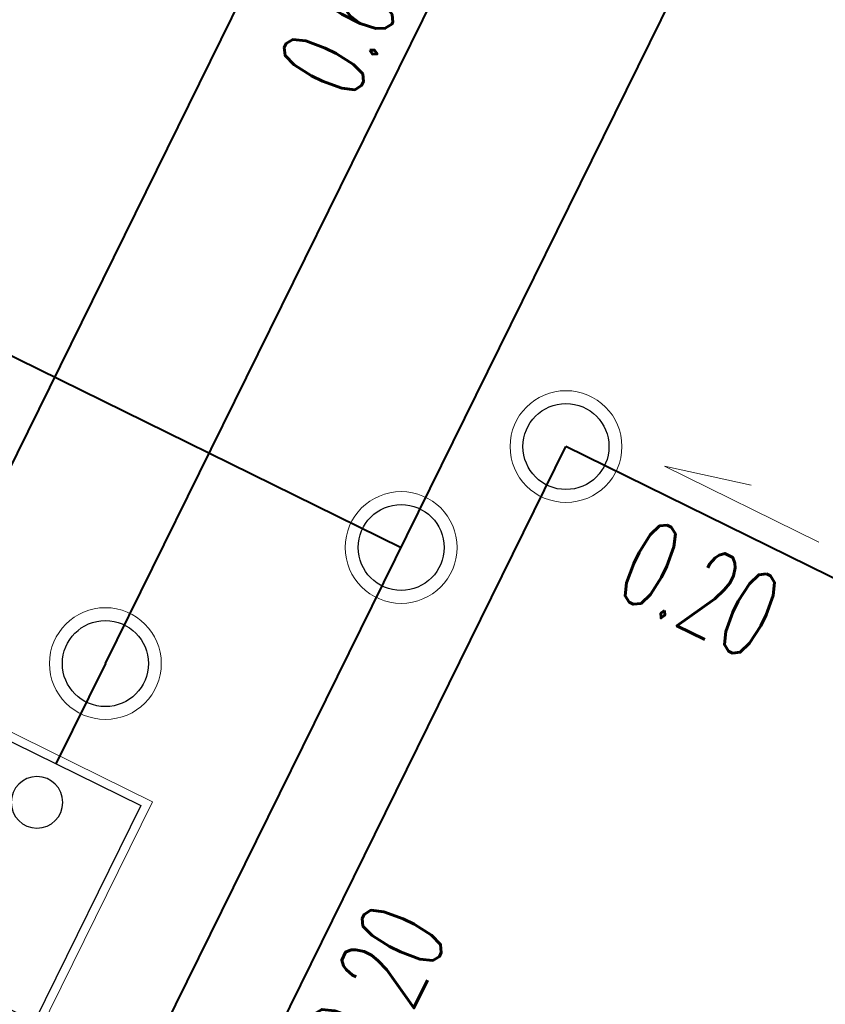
# Model space of a CAD drawing. Header units: metres. Extents: x 7506071 to 7508568, y 5798919 to 5800648.
# Tile 39 of 96: x 7507442.11 to 7507451.48, y 5799526.44 to 5799537.9. Entities that reach past the tile are written whole.
import ezdxf
from ezdxf.enums import TextEntityAlignment as Align

# ---------------------------------------------------------------- set-up
doc = ezdxf.new("R2010")
doc.units = ezdxf.units.M
doc.layers.get('0').update_dxf_attribs({"color": 250, "lineweight": 9})
for name, color, linetype, lineweight in [('IS-KD-brudna', 94, 'Continuous', 40), ('IS-KD-brudna-studnie', 94, 'Continuous', 30), ('IS-KD-czysta', 92, 'Continuous', 40), ('IS-KD-czysta-studnie', 92, 'Continuous', 30), ('IS-KD-opis', 98, 'Continuous', 20), ('IS-KS', 34, 'Continuous', 40), ('IS-KS-opis', 38, 'Continuous', 20), ('IS-KS-studnie', 34, 'Continuous', 30), ('IS-KT', 212, 'Continuous', 40)]:
    doc.layers.add(name, color=color, linetype=linetype, lineweight=lineweight)
doc.layers.add('IS-viewport', color=254, linetype='Continuous', lineweight=0, plot=False)
doc.styles.add('IS-0.6', font='simplex.shx', dxfattribs={"width": 0.6})

# ---------------------------------------------------------------- blocks, each defined once
blk = doc.blocks.new('*U54')
at = {"color": 0, "linetype": 'Continuous', "lineweight": -2}
blk.add_lwpolyline([(0.7109458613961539, 0.7645626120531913), (-0.1726817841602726, -1.029650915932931), (0.4934087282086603, -0.2429976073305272)], dxfattribs=at)
at = {"layer": 'IS-viewport'}
blk.add_line((-0.4418138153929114, -0.8971067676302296), (0.4418138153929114, 0.8971067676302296), dxfattribs=at)
at = {"color": 0, "linetype": 'Continuous', "lineweight": -2, "style": 'IS-0.6', "width": 0.6}
blk.add_attdef('OPIS-P', (1.65808206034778, 0.8554571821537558), '', height=0.9999999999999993, rotation=63.78033233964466, dxfattribs=at)
blk.add_attdef('OPIS-POD', text='', height=0.9999999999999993, rotation=63.78033233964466, dxfattribs=at).set_placement((-1.337116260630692, 0.6585129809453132), align=Align.TOP_CENTER)
blk.add_attdef('OPIS-L', text='', height=0.9999999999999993, rotation=63.78033233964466, dxfattribs=at).set_placement((0.3326405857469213, -1.835863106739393), align=Align.RIGHT)
blk = doc.blocks.new('*U56')
at = {"color": 0, "linetype": 'Continuous', "lineweight": -2}
blk.add_lwpolyline([(1.029650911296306, -0.172681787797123), (-0.7645626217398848, 0.7109458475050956), (0.2429975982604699, 0.4934087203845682)], dxfattribs=at)
at = {"layer": 'IS-viewport'}
blk.add_line((-0.8971067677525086, 0.4418138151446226), (0.8971067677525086, -0.4418138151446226), dxfattribs=at)
at = {"color": 0, "linetype": 'Continuous', "lineweight": -2, "style": 'IS-0.6', "width": 0.6}
blk.add_attdef('OPIS-L', text='', height=0.9999999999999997, rotation=333.7803328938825, dxfattribs=at).set_placement((-1.213116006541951, 0.931852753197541), align=Align.RIGHT)
blk.add_attdef('OPIS-POD', text='', height=0.9999999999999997, rotation=333.7803328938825, dxfattribs=at).set_placement((-0.1325441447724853, -0.2691320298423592), align=Align.TOP_CENTER)
blk.add_attdef('OPIS-P', (1.47820429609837, -0.3935886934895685), '', height=0.9999999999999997, rotation=333.7803328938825, dxfattribs=at)
blk = doc.blocks.new('A$C2F5E1DCB')
at = {"color": 0, "linetype": 'ByBlock', "lineweight": 9}
blk.add_lwpolyline([(-1.200000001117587, 2.999999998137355), (-1.200000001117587, -9.313225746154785e-10), (1.200000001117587, 9.313225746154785e-10), (1.200000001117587, 3)], close=True, dxfattribs=at)
at = {"color": 0, "linetype": 'ByBlock', "lineweight": -2}
blk.add_lwpolyline([(-1.100000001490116, 2.899999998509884), (-1.100000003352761, 0.0999999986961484), (1.099999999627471, 0.1000000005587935), (1.099999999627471, 2.900000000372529)], close=True, dxfattribs=at)
for centre, radius in [((-1.862645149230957e-09, 0.6000000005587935), 0.3), ((-0.9000000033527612, 0.2999999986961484), 0.055)]:
    blk.add_circle(centre, radius, dxfattribs=at)
blk = doc.blocks.new('*U71')
at = {"color": 0, "linetype": 'Continuous', "lineweight": -2}
blk.add_lwpolyline([(0.1726817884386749, 1.029650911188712), (-0.710945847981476, -0.7645626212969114), (-0.4934087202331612, 0.2429975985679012)], dxfattribs=at)
at = {"layer": 'IS-viewport'}
blk.add_line((-0.4418138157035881, -0.8971067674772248), (0.4418138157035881, 0.8971067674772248), dxfattribs=at)
at = {"color": 0, "linetype": 'Continuous', "lineweight": -2, "style": 'IS-0.6', "width": 0.6}
blk.add_attdef('OPIS-P', (0.3935886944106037, 1.478204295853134), '', height=0.9999999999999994, rotation=63.78033285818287, dxfattribs=at)
blk.add_attdef('OPIS-POD', text='', height=0.9999999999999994, rotation=63.78033285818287, dxfattribs=at).set_placement((0.2691320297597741, -0.1325441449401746), align=Align.TOP_CENTER)
blk.add_attdef('OPIS-L', text='', height=0.9999999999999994, rotation=63.78033285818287, dxfattribs=at).set_placement((-0.9318527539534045, -1.213116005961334), align=Align.RIGHT)

msp = doc.modelspace()

# ---------------------------------------------------------------- linework, layer by layer
at = {"layer": 'IS-KD-brudna'}
for p, q in [((7507434.518210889, 5799507.334628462), (7507461.492263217, 5799562.105674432)), ((7507441.540425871, 5799534.224881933), (7507446.547007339, 5799531.759203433))]:
    msp.add_line(p, q, dxfattribs=at)
at = {"layer": 'IS-KD-brudna-studnie', "lineweight": 9}
msp.add_circle((7507446.547007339, 5799531.759203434), 0.6499999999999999, dxfattribs=at)
at = {"layer": 'IS-KD-brudna-studnie'}
msp.add_circle((7507446.547007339, 5799531.759203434), 0.4999999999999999, dxfattribs=at)
at = {"layer": 'IS-KD-czysta', "ltscale": 2}
for p in [(7507438.024714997, 5799511.738539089), (7507452.283050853, 5799531.051896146)]:
    msp.add_line(p, (7507448.462863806, 5799532.933290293), dxfattribs=at)
at = {"layer": 'IS-KD-czysta-studnie', "lineweight": 9}
msp.add_circle((7507448.462863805, 5799532.933290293), 0.6499999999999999, dxfattribs=at)
at = {"layer": 'IS-KD-czysta-studnie'}
msp.add_circle((7507448.462863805, 5799532.933290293), 0.4999999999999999, dxfattribs=at)
at = {"layer": 'IS-KS'}
for q in [(7507453.687192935, 5799551.88835063), (7507442.534310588, 5799529.242326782)]:
    msp.add_line((7507443.108668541, 5799530.408565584), q, dxfattribs=at)
at = {"layer": 'IS-KS-studnie', "lineweight": 9}
msp.add_circle((7507443.108668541, 5799530.408565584), 0.6499999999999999, dxfattribs=at)
at = {"layer": 'IS-KS-studnie'}
msp.add_circle((7507443.108668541, 5799530.408565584), 0.4999999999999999, dxfattribs=at)
at = {"layer": 'IS-KT'}
msp.add_line((7507438.928660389, 5799526.447816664), (7507451.946580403, 5799552.880815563), dxfattribs=at)

# ---------------------------------------------------------------- block references
at = {"layer": 'IS-KD-opis'}
ref = msp.add_blockref('*U56', (7507450.372957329, 5799531.99259322), dxfattribs=at)
ref.add_attrib('OPIS-POD', '0.20', dxfattribs={"layer": '0', "color": 0, "linetype": 'Continuous', "lineweight": -2, "height": 0.9999999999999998, "rotation": 333.7803329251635, "style": 'IS-0.6', "width": 0.5999999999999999}).set_placement((7507450.240413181, 5799531.723461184), align=Align.TOP_CENTER)
ref = msp.add_blockref('*U54', (7507444.49196056, 5799524.870336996), dxfattribs=at)
ref.add_attrib('OPIS-P', '0.20', (7507446.320920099, 5799525.64163916), dxfattribs={"layer": '0', "color": 0, "linetype": 'Continuous', "lineweight": -2, "height": 0.9999999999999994, "rotation": 63.78033228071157, "style": 'IS-0.6', "width": 0.5999999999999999})
ref.add_attrib('OPIS-L', '0.5%', dxfattribs={"layer": '0', "color": 0, "linetype": 'Continuous', "lineweight": -2, "height": 0.9999999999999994, "rotation": 63.78033228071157, "style": 'IS-0.6', "width": 0.5999999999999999}).set_placement((7507444.995478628, 5799522.950318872), align=Align.RIGHT)
at = {"layer": 'IS-KS-opis'}
ref = msp.add_blockref('*U71', (7507447.756090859, 5799539.845196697), dxfattribs=at)
ref.add_attrib('OPIS-P', '0.16', (7507448.149679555, 5799541.323400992), dxfattribs={"layer": '0', "color": 0, "linetype": 'Continuous', "lineweight": -2, "height": 0.9999999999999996, "rotation": 63.78033298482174, "style": 'IS-0.6', "width": 0.5999999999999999})
ref.add_attrib('OPIS-L', '0.6%', dxfattribs={"layer": '0', "color": 0, "linetype": 'Continuous', "lineweight": -2, "height": 0.9999999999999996, "rotation": 63.78033298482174, "style": 'IS-0.6', "width": 0.5999999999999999}).set_placement((7507446.824238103, 5799538.632080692), align=Align.RIGHT)
at = {"layer": 'IS-KS-studnie', "xscale": -1, "rotation": 153.7803332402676}
msp.add_blockref('A$C2F5E1DCB', (7507442.578491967, 5799529.332037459), dxfattribs=at)

doc.saveas('drawing.dxf')
